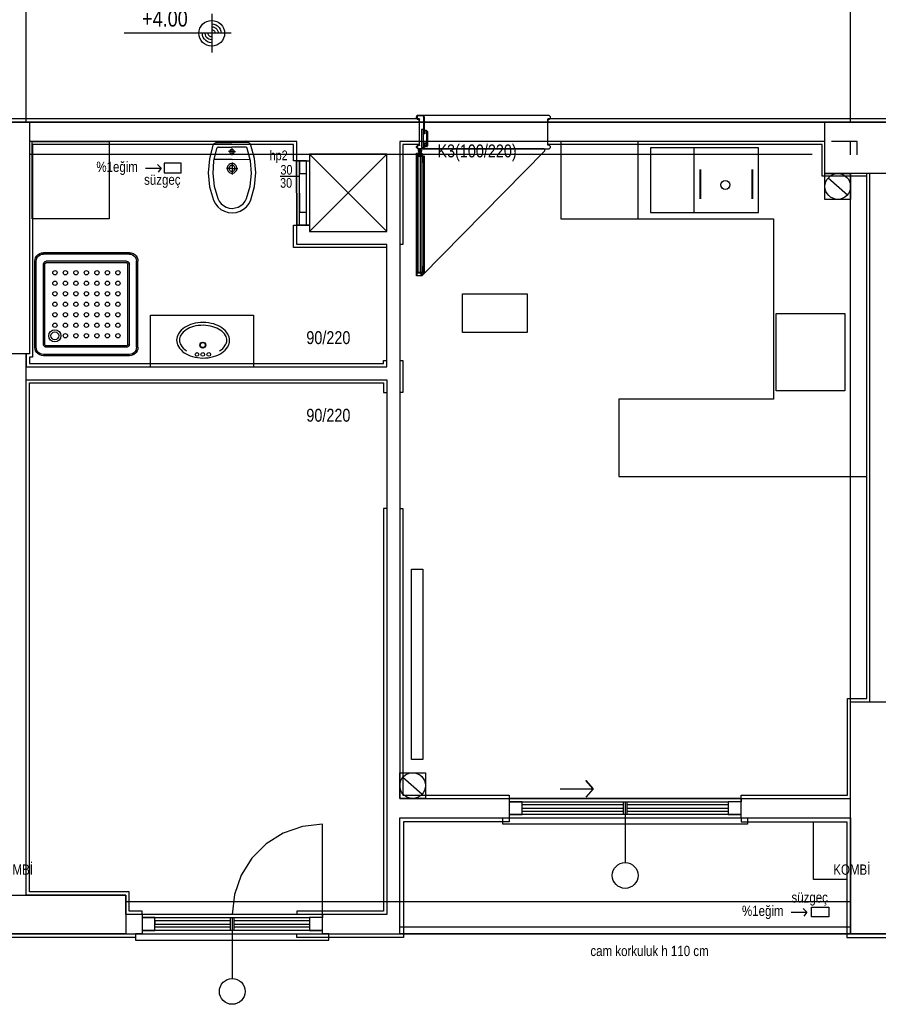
# Model space of a CAD drawing. Header units: centimetres. Extents: x 0 to 15445, y -30 to 2970.
# Tile 4 of 34: x 1655 to 1988, y 1161 to 1543. Entities that reach past the tile are written whole.
import ezdxf

# ---------------------------------------------------------------- set-up
doc = ezdxf.new("R2010")
doc.units = ezdxf.units.CM
doc.layers.add('ASN-MIMARI', color=8, linetype='CONTINUOUS')
doc.styles.get("Standard").update_dxf_attribs({"font": 'arial.ttf', "width": 0.8})

msp = doc.modelspace()

# ---------------------------------------------------------------- linework, layer by layer
at = {"layer": 'ASN-MIMARI'}
for p, q in [((1729.63, 1545.46), (1729.63, 1530.46)), ((1737.13, 1537.96), (1695.71, 1537.96)), ((1809.61, 1506.09), (1809.11, 1505.59)), ((1809.11, 1505.09), (1809.11, 1505.59)), ((1809.11, 1505.59), (1809.11, 1505.09)), ((1809.31, 1505.09), (1809.31, 1505.59)), ((1809.31, 1505.59), (1809.31, 1505.09)), ((1809.61, 1506.09), (1811.61, 1506.09)), ((1860.59, 1506.09), (1809.61, 1506.09)), ((1811.61, 1505.89), (1809.61, 1505.89)), ((1811.91, 1500.06), (1811.91, 1505.59)), ((1812.11, 1505.59), (1812.11, 1500.06)), ((1861.09, 1505.59), (1860.59, 1506.09)), ((1861.09, 1505.09), (1861.09, 1505.59)), ((1809.11, 1505.09), (1809.61, 1504.59)), ((1809.61, 1504.79), (1810.3, 1504.79)), ((1810.3, 1504.59), (1809.61, 1504.59)), ((1809.61, 1504.59), (1810.1, 1504.59)), ((1810.1, 1504.59), (1810.1, 1494.59)), ((1810.3, 1504.79), (1810.3, 1504.59)), ((1860.1, 1494.59), (1860.1, 1504.59)), ((1860.1, 1504.59), (1860.59, 1504.59)), ((1860.59, 1504.59), (1861.09, 1505.09)), ((1811.85, 1500.6), (1811.1, 1500.6)), ((1811.1, 1500.6), (1811.1, 1493.62)), ((1811.85, 1493.62), (1811.85, 1500.6)), ((1812.11, 1500.06), (1811.91, 1500.06)), ((1731.52, 1495.51), (1737.47, 1495.54)), ((1731.72, 1495.51), (1731.72, 1495.66)), ((1732.07, 1496.02), (1737.47, 1496.04)), ((1742.87, 1496.07), (1737.47, 1496.04)), ((1743.42, 1495.57), (1737.47, 1495.54)), ((1743.22, 1495.57), (1743.22, 1495.72)), ((1809.61, 1494.59), (1809.11, 1494.09)), ((1809.11, 1494.09), (1809.11, 1493.59)), ((1810.1, 1494.59), (1809.61, 1494.59)), ((1860.59, 1494.59), (1860.1, 1494.59)), ((1861.09, 1494.09), (1860.59, 1494.59)), ((1861.09, 1493.59), (1861.09, 1494.09)), ((1732.23, 1493.77), (1737.48, 1493.79)), ((1737.49, 1492.04), (1736.09, 1492.04)), ((1742.72, 1493.82), (1737.48, 1493.79)), ((1737.48, 1493.26), (1737.49, 1490.71)), ((1737.49, 1492.04), (1738.89, 1492.05)), ((1809.11, 1493.59), (1809.61, 1493.09)), ((1809.61, 1493.09), (1860.59, 1493.09)), ((1811.26, 1492.29), (1809.66, 1492.29)), ((1810.18, 1492.82), (1810.18, 1493.09)), ((1810.22, 1491.74), (1810.22, 1491.44)), ((1810.46, 1493.09), (1810.46, 1491.49)), ((1810.74, 1492.82), (1810.74, 1493.09)), ((1810.77, 1491.77), (1810.77, 1491.44)), ((1811.1, 1493.62), (1811.85, 1493.62)), ((1811.21, 1490.49), (1811.21, 1490.44)), ((1858.59, 1493.09), (1811.61, 1493.09)), ((1860.59, 1493.09), (1861.09, 1493.59)), ((1916.86, 1468.48), (1916.86, 1493.48)), ((1737.5, 1489.04), (1730.44, 1489.01)), ((1737.5, 1489.04), (1744.56, 1489.08)), ((1737.51, 1487.8), (1737.53, 1483.23)), ((1810.56, 1490.09), (1810.56, 1445.21)), ((1737.52, 1485.54), (1735.3, 1485.53)), ((1737.52, 1485.54), (1739.74, 1485.55)), ((1756.14, 1482.53), (1763.65, 1482.54)), ((1919.08, 1485.09), (1919.08, 1473.71)), ((1919.38, 1485.09), (1919.38, 1473.71)), ((1939.33, 1473.71), (1939.33, 1485.09)), ((1939.63, 1473.71), (1939.63, 1485.09)), ((1697.66, 1452.83), (1664.3, 1452.83)), ((1697.66, 1452.27), (1664.3, 1452.27)), ((1660.97, 1416.13), (1660.97, 1449.49)), ((1661.52, 1416.13), (1661.52, 1449.49)), ((1664.3, 1417.25), (1664.3, 1448.38)), ((1664.86, 1417.25), (1664.86, 1448.38)), ((1696.55, 1449.49), (1665.42, 1449.49)), ((1696.55, 1448.94), (1665.42, 1448.94)), ((1697.11, 1417.25), (1697.11, 1448.38)), ((1697.66, 1417.25), (1697.66, 1448.38)), ((1700.44, 1416.13), (1700.44, 1449.49)), ((1701, 1416.13), (1701, 1449.49)), ((1811.21, 1444.81), (1811.21, 1444.86)), ((1696.55, 1416.69), (1665.42, 1416.69)), ((1696.55, 1416.13), (1665.42, 1416.13)), ((1697.66, 1413.35), (1664.3, 1413.35)), ((1697.66, 1412.8), (1664.3, 1412.8))]:
    msp.add_line(p, q, dxfattribs=at)
for points in [[(1317.6, 1893.53), (1317.6, 1188.53), (1992.6, 1188.53), (1992.6, 1233.53), (2317.6, 1233.53), (2317.6, 1188.53), (2985.1, 1188.53), (2985.1, 1893.53), (1317.6, 1893.53)], [(2827.6, 1578.53), (2827.6, 1503.53), (2240.13, 1503.53), (2240.1, 1488.53), (2335.6, 1488.53), (2335.6, 1366.03), (2167.6, 1366.03), (2167.6, 1253.53), (2167.6, 1253.53), (2167.6, 1241.03), (2092.6, 1241.03), (2092.6, 1503.53), (1475.1, 1503.53), (1475.1, 1578.53), (2827.6, 1578.53)], [(1657.6, 1503.53), (1657.6, 1578.53)], [(1977.6, 1503.53), (1977.6, 1578.53)], [(1729.63, 1541.6), (1730.44, 1541.51), (1731.21, 1541.24), (1731.9, 1540.81), (1732.48, 1540.23), (1732.91, 1539.54), (1733.18, 1538.77), (1733.27, 1537.96)], [(1729.63, 1540.48), (1730.19, 1540.41), (1730.72, 1540.23), (1731.2, 1539.93), (1731.6, 1539.53), (1731.9, 1539.05), (1732.08, 1538.52), (1732.15, 1537.96)], [(1729.63, 1534.32), (1728.82, 1534.41), (1728.05, 1534.68), (1727.36, 1535.11), (1726.78, 1535.69), (1726.35, 1536.38), (1726.08, 1537.15), (1725.99, 1537.96)], [(1729.63, 1535.44), (1729.07, 1535.5), (1728.54, 1535.69), (1728.06, 1535.99), (1727.66, 1536.39), (1727.36, 1536.87), (1727.17, 1537.4), (1727.11, 1537.96)], [(1729.63, 1536.57), (1729.32, 1536.6), (1729.02, 1536.7), (1728.76, 1536.87), (1728.54, 1537.09), (1728.37, 1537.35), (1728.27, 1537.65), (1728.24, 1537.96)], [(1729.63, 1539.35), (1729.94, 1539.32), (1730.23, 1539.21), (1730.5, 1539.05), (1730.72, 1538.83), (1730.88, 1538.56), (1730.99, 1538.27), (1731.02, 1537.96)], [(1809.61, 1506.09), (1809.5, 1506.08), (1809.39, 1506.04), (1809.3, 1505.98), (1809.22, 1505.9), (1809.16, 1505.81), (1809.12, 1505.7), (1809.11, 1505.59)], [(1809.61, 1505.89), (1809.54, 1505.88), (1809.48, 1505.86), (1809.42, 1505.82), (1809.38, 1505.78), (1809.34, 1505.72), (1809.32, 1505.66), (1809.31, 1505.59)], [(1812.11, 1505.59), (1812.1, 1505.7), (1812.06, 1505.81), (1812, 1505.9), (1811.92, 1505.98), (1811.83, 1506.04), (1811.72, 1506.08), (1811.61, 1506.09)], [(1811.91, 1505.59), (1811.9, 1505.66), (1811.88, 1505.72), (1811.85, 1505.78), (1811.8, 1505.82), (1811.74, 1505.86), (1811.68, 1505.88), (1811.61, 1505.89)], [(1810.1, 1503.53), (1810.1, 1504.78), (1528.29, 1504.78), (1528.29, 1503.53)], [(1643.85, 1413.53), (1643.85, 1503.53), (1658.85, 1503.53), (1658.85, 1413.53), (1643.85, 1413.53)], [(1658.85, 1503.53), (1980.1, 1503.53)], [(1809.11, 1505.09), (1809.12, 1504.98), (1809.16, 1504.87), (1809.22, 1504.78), (1809.3, 1504.7), (1809.39, 1504.64), (1809.5, 1504.6), (1809.61, 1504.59)], [(1809.31, 1505.09), (1809.32, 1505.02), (1809.34, 1504.96), (1809.38, 1504.9), (1809.42, 1504.85), (1809.48, 1504.82), (1809.54, 1504.8), (1809.61, 1504.79)], [(2092.6, 1458.53), (2093.85, 1458.53), (2093.85, 1504.78), (1860.1, 1504.78), (1860.1, 1503.53)], [(1967.6, 1503.53), (2007.6, 1503.53), (2007.6, 1483.53), (1967.6, 1483.53), (1967.6, 1503.53)], [(1812.11, 1495.25), (1812.11, 1493.59), (1811.61, 1493.09), (1809.61, 1493.09), (1809.11, 1493.59), (1809.11, 1494.09), (1809.61, 1494.59), (1810.3, 1494.59), (1810.3, 1494.39), (1809.61, 1494.39), (1809.31, 1494.09), (1809.31, 1493.59), (1809.61, 1493.29), (1811.61, 1493.29), (1811.91, 1493.59), (1811.91, 1495.45), (1813.11, 1495.45), (1813.11, 1494.3), (1813.16, 1494.3), (1813.16, 1499.83), (1812.86, 1500.13), (1812.61, 1500.13), (1812.31, 1499.83), (1812.31, 1499), (1812.11, 1499), (1812.11, 1499.83), (1812.61, 1500.33), (1812.86, 1500.33), (1813.36, 1499.83), (1813.36, 1494.3), (1812.91, 1494.3), (1812.91, 1495.25), (1812.11, 1495.25)], [(1658.85, 1496.03), (1658.85, 1413.53), (1657.6, 1413.53), (1657.6, 1408.53), (1797.6, 1408.53), (1797.6, 1456.03), (1797.6, 1456.03), (1797.6, 1456.03), (1762.6, 1456.03), (1762.6, 1496.03), (1658.85, 1496.03)], [(1762.6, 1488.52), (1761.35, 1488.52), (1761.35, 1494.78), (1660.1, 1494.78), (1660.1, 1412.28), (1658.85, 1412.28), (1658.85, 1409.78), (1796.35, 1409.78), (1796.35, 1411.03), (1797.6, 1411.03)], [(1689.88, 1496.03), (1689.88, 1466.03), (1659.88, 1466.03), (1659.88, 1496.03), (1689.88, 1496.03)], [(1730.12, 1494.53), (1728.71, 1489.27), (1728.28, 1483.85), (1728.83, 1478.43), (1730.35, 1473.21)], [(1731.52, 1495.51), (1731.22, 1495.48), (1730.93, 1495.39), (1730.67, 1495.24), (1730.44, 1495.04), (1730.25, 1494.8), (1730.12, 1494.53)], [(1732.07, 1496.02), (1731.99, 1496.01), (1731.91, 1495.98), (1731.85, 1495.94), (1731.79, 1495.88), (1731.75, 1495.82), (1731.73, 1495.74), (1731.72, 1495.66)], [(1743.22, 1495.72), (1743.21, 1495.8), (1743.18, 1495.87), (1743.14, 1495.94), (1743.09, 1495.99), (1743.02, 1496.04), (1742.94, 1496.06), (1742.87, 1496.07)], [(1744.83, 1494.6), (1744.69, 1494.88), (1744.51, 1495.11), (1744.28, 1495.31), (1744.01, 1495.45), (1743.72, 1495.54), (1743.42, 1495.57)], [(1744.81, 1473.28), (1746.28, 1478.52), (1746.78, 1483.94), (1746.29, 1489.36), (1744.83, 1494.6)], [(1967.6, 1496.03), (1802.6, 1496.03), (1802.6, 1241.03), (1977.6, 1241.03), (1977.6, 1278.53), (1985.1, 1278.53), (1985.1, 1483.53), (1985.1, 1483.53), (1967.6, 1483.53), (1967.6, 1496.03)], [(1810.1, 1496.03), (1810.1, 1494.78), (1803.85, 1494.78), (1803.85, 1456.02), (1802.6, 1456.02)], [(1812.86, 1494.25), (1813.13, 1494.03), (1813.33, 1493.99), (1812.86, 1493.99), (1812.16, 1493.99), (1812.16, 1495.18), (1812.86, 1495.18), (1812.86, 1494.25)], [(1812.76, 1494.29), (1812.26, 1494.35), (1812.26, 1494.09), (1812.82, 1494.09), (1812.76, 1494.22), (1812.76, 1494.25), (1812.76, 1494.29)], [(1935.1, 1241.03), (1935.1, 1242.28), (1976.35, 1242.28), (1976.35, 1279.78), (1983.85, 1279.78), (1983.85, 1412.28), (1983.85, 1412.28), (1983.85, 1482.53), (1966.6, 1482.53), (1966.6, 1494.78), (1860.1, 1494.78), (1860.1, 1496.03)], [(1865.1, 1496.03), (1865.1, 1466.03), (1895.1, 1466.03), (1895.1, 1496.03)], [(1865.1, 1496.03), (1865.1, 1466.03), (1947.6, 1466.03), (1947.6, 1396.03), (1887.6, 1396.03), (1887.6, 1366.03), (1983.85, 1366.03), (1983.85, 1483.53)], [(1962.6, 1496.03), (1890.1, 1496.03)], [(1980.1, 1490.77), (1980.1, 1496.03), (1970.19, 1496.03)], [(1977.6, 1490.77), (1977.6, 1496.03), (1970.19, 1496.03)], [(1658.85, 1491.03), (1962.6, 1491.03)], [(1731.53, 1493.26), (1730.35, 1488.45), (1730.03, 1483.51), (1730.58, 1478.6), (1731.98, 1473.85)], [(1732.23, 1493.77), (1732.08, 1493.75), (1731.93, 1493.7), (1731.8, 1493.62), (1731.68, 1493.52), (1731.59, 1493.4), (1731.53, 1493.26)], [(1737.48, 1492.92), (1737.3, 1492.9), (1737.13, 1492.84), (1736.97, 1492.75), (1736.83, 1492.63), (1736.73, 1492.48), (1736.65, 1492.31), (1736.62, 1492.13), (1736.62, 1491.95), (1736.66, 1491.77), (1736.73, 1491.6), (1736.84, 1491.45), (1736.98, 1491.33), (1737.14, 1491.24), (1737.31, 1491.19), (1737.49, 1491.17)], [(1737.49, 1491.17), (1737.67, 1491.19), (1737.85, 1491.25), (1738, 1491.34), (1738.14, 1491.46), (1738.25, 1491.61), (1738.32, 1491.78), (1738.36, 1491.96), (1738.36, 1492.14), (1738.32, 1492.32), (1738.24, 1492.48), (1738.13, 1492.63), (1738, 1492.75), (1737.84, 1492.84), (1737.66, 1492.9), (1737.48, 1492.92)], [(1743.44, 1493.32), (1743.37, 1493.46), (1743.28, 1493.58), (1743.16, 1493.68), (1743.03, 1493.76), (1742.88, 1493.8), (1742.72, 1493.82)], [(1743.17, 1473.91), (1744.53, 1478.67), (1745.03, 1483.59), (1744.66, 1488.52), (1743.44, 1493.32)], [(1797.6, 1461.03), (1797.6, 1491.03), (1767.6, 1491.03), (1767.6, 1461.03), (1797.6, 1461.03), (1767.6, 1491.03), (1767.6, 1461.03), (1797.6, 1491.03)], [(1809.16, 1443.96), (1811.11, 1443.96), (1811.11, 1444.81), (1811.21, 1444.81), (1811.21, 1443.86), (1809.06, 1443.86), (1809.06, 1491.44), (1811.21, 1491.44), (1811.21, 1490.49), (1811.11, 1490.49), (1811.11, 1491.34), (1809.16, 1491.34), (1809.16, 1443.96)], [(1809.41, 1490.09), (1809.41, 1487.79), (1809.21, 1487.79), (1809.21, 1490.29), (1811.91, 1490.29), (1811.91, 1487.79), (1811.71, 1487.79), (1811.71, 1490.09), (1809.41, 1490.09)], [(1810.86, 1491.34), (1810.86, 1490.39), (1809.26, 1490.39), (1809.26, 1491.34)], [(1810.96, 1444.11), (1810.96, 1444.96), (1811.96, 1444.96), (1811.96, 1490.34), (1810.96, 1490.34), (1810.96, 1491.19), (1811.06, 1491.19), (1811.06, 1490.44), (1812.06, 1490.44), (1812.06, 1444.86), (1811.06, 1444.86), (1811.06, 1444.11), (1810.96, 1444.11)], [(1811.21, 1443.86), (1858.9, 1492.29), (1858.9, 1493.09)], [(1941.86, 1493.48), (1899.86, 1493.48), (1899.86, 1468.48), (1941.86, 1468.48), (1941.86, 1493.48)], [(1967.54, 1491.03), (1967.6, 1491.03)], [(1703.96, 1485.6), (1710.04, 1485.6), (1708.63, 1487.09), (1710.04, 1485.6), (1708.83, 1484.13)], [(1711.13, 1483.87), (1717.83, 1483.87), (1717.83, 1487.56), (1711.13, 1487.56), (1711.13, 1483.87)], [(1737.51, 1487.42), (1737.12, 1487.37), (1736.75, 1487.25), (1736.41, 1487.05), (1736.12, 1486.79), (1735.89, 1486.47), (1735.73, 1486.11), (1735.65, 1485.73), (1735.66, 1485.34), (1735.74, 1484.95), (1735.9, 1484.6), (1736.13, 1484.28), (1736.43, 1484.02), (1736.77, 1483.83), (1737.14, 1483.71), (1737.53, 1483.67)], [(1737.51, 1486.69), (1737.28, 1486.67), (1737.05, 1486.59), (1736.84, 1486.47), (1736.66, 1486.31), (1736.52, 1486.11), (1736.42, 1485.89), (1736.38, 1485.66), (1736.38, 1485.42), (1736.43, 1485.18), (1736.53, 1484.96), (1736.67, 1484.77), (1736.85, 1484.61), (1737.06, 1484.49), (1737.29, 1484.42), (1737.53, 1484.39)], [(1737.53, 1483.67), (1737.92, 1483.71), (1738.29, 1483.83), (1738.63, 1484.03), (1738.92, 1484.3), (1739.15, 1484.61), (1739.31, 1484.97), (1739.39, 1485.36), (1739.38, 1485.75), (1739.3, 1486.13), (1739.14, 1486.49), (1738.91, 1486.8), (1738.61, 1487.07), (1738.27, 1487.26), (1737.9, 1487.38), (1737.51, 1487.42)], [(1737.53, 1484.39), (1737.76, 1484.42), (1737.99, 1484.49), (1738.2, 1484.62), (1738.38, 1484.78), (1738.52, 1484.97), (1738.62, 1485.19), (1738.66, 1485.43), (1738.66, 1485.67), (1738.61, 1485.9), (1738.51, 1486.12), (1738.37, 1486.32), (1738.19, 1486.48), (1737.98, 1486.6), (1737.75, 1486.67), (1737.51, 1486.69)], [(1762.61, 1463.52), (1762.61, 1463.52), (1767.61, 1463.53), (1766.42, 1463.53), (1766.4, 1488.53), (1762.59, 1488.52), (1762.61, 1463.52)], [(1767.59, 1488.53), (1767.61, 1463.53), (1762.64, 1463.52), (1762.59, 1488.52), (1767.59, 1488.53)], [(1763.61, 1488.52), (1763.61, 1488.52)], [(1763.64, 1468.52), (1763.67, 1488.52)], [(1763.67, 1488.52), (1763.67, 1483.52), (1766.4, 1483.53)], [(1809.21, 1447.56), (1809.46, 1447.56), (1809.46, 1445.26), (1809.81, 1445.26), (1809.81, 1490.04), (1809.46, 1490.04), (1809.46, 1487.74), (1809.21, 1487.74), (1809.21, 1447.56)], [(1811.66, 1447.56), (1811.66, 1445.26), (1811.31, 1445.26), (1811.31, 1490.04), (1811.66, 1490.04), (1811.66, 1487.74), (1811.91, 1487.74), (1811.91, 1447.56), (1811.66, 1447.56)], [(1763.62, 1483.52), (1763.64, 1468.52)], [(1977.6, 1483.53), (1977.6, 1473.53), (1967.6, 1473.53), (1967.6, 1483.53), (1977.6, 1483.53)], [(1977.6, 1278.53), (1977.6, 1483.53)], [(1968.85, 1481.83), (1976.36, 1475.23)], [(1730.35, 1473.21), (1731.06, 1471.83), (1732.03, 1470.62), (1733.22, 1469.63), (1734.58, 1468.89), (1736.07, 1468.44), (1737.61, 1468.29)], [(1731.98, 1473.85), (1732.53, 1472.78), (1733.28, 1471.85), (1734.2, 1471.08), (1735.26, 1470.51), (1736.4, 1470.16), (1737.6, 1470.04)], [(1737.6, 1470.04), (1738.79, 1470.17), (1739.94, 1470.53), (1740.98, 1471.11), (1741.9, 1471.89), (1742.64, 1472.83), (1743.17, 1473.91)], [(1737.61, 1468.29), (1739.15, 1468.46), (1740.63, 1468.92), (1741.98, 1469.67), (1743.16, 1470.68), (1744.12, 1471.9), (1744.81, 1473.28)], [(1763.64, 1463.52), (1763.64, 1468.52), (1766.42, 1468.53)], [(1797.27, 1454.78), (1761.35, 1454.78), (1761.35, 1463.52), (1762.64, 1463.52)], [(1660.97, 1449.49), (1661.05, 1450.24), (1661.3, 1450.94), (1661.7, 1451.57), (1662.22, 1452.1), (1662.86, 1452.5), (1663.56, 1452.75), (1664.3, 1452.83)], [(1661.52, 1449.49), (1661.59, 1450.11), (1661.8, 1450.7), (1662.13, 1451.23), (1662.57, 1451.67), (1663.1, 1452), (1663.69, 1452.2), (1664.3, 1452.27)], [(1697.66, 1452.83), (1698.41, 1452.75), (1699.11, 1452.5), (1699.74, 1452.1), (1700.27, 1451.57), (1700.67, 1450.94), (1700.92, 1450.24), (1701, 1449.49)], [(1697.66, 1452.27), (1698.28, 1452.2), (1698.87, 1452), (1699.4, 1451.67), (1699.84, 1451.23), (1700.17, 1450.7), (1700.37, 1450.11), (1700.44, 1449.49)], [(1664.3, 1448.38), (1664.33, 1448.63), (1664.41, 1448.86), (1664.55, 1449.08), (1664.72, 1449.25), (1664.93, 1449.38), (1665.17, 1449.47), (1665.42, 1449.49)], [(1664.86, 1448.38), (1664.87, 1448.51), (1664.91, 1448.62), (1664.98, 1448.73), (1665.07, 1448.82), (1665.17, 1448.88), (1665.29, 1448.92), (1665.42, 1448.94)], [(1696.55, 1449.49), (1696.8, 1449.47), (1697.03, 1449.38), (1697.24, 1449.25), (1697.42, 1449.08), (1697.55, 1448.86), (1697.64, 1448.63), (1697.66, 1448.38)], [(1696.55, 1448.94), (1696.68, 1448.92), (1696.79, 1448.88), (1696.9, 1448.82), (1696.99, 1448.73), (1697.05, 1448.62), (1697.09, 1448.51), (1697.11, 1448.38)], [(1809.21, 1445.01), (1809.21, 1447.51), (1809.41, 1447.51), (1809.41, 1445.21), (1811.71, 1445.21), (1811.71, 1447.51), (1811.91, 1447.51), (1811.91, 1445.01), (1809.21, 1445.01)], [(1810.86, 1443.96), (1810.86, 1444.91), (1809.26, 1444.91), (1809.26, 1443.96)], [(1827, 1421.86), (1827, 1436.86), (1852, 1436.86), (1852, 1421.86), (1827, 1421.86)], [(1975.28, 1429.21), (1975.28, 1399.21), (1948.64, 1399.21), (1948.64, 1429.21), (1975.28, 1429.21)], [(1705.87, 1408.53), (1705.87, 1428.53), (1745.87, 1428.53), (1745.87, 1408.53)], [(1722.24, 1425.21), (1721.4, 1424.95), (1720.58, 1424.62), (1719.8, 1424.23), (1719.05, 1423.77)], [(1726.33, 1425.74), (1725.3, 1425.71), (1724.27, 1425.62), (1723.24, 1425.45), (1722.24, 1425.21)], [(1730.41, 1425.16), (1729.41, 1425.41), (1728.39, 1425.59), (1727.36, 1425.7), (1726.33, 1425.74)], [(1716.72, 1421.4), (1716.42, 1420.82), (1716.19, 1420.21), (1716.05, 1419.57), (1716, 1418.92)], [(1719.05, 1423.77), (1718.37, 1423.28), (1717.76, 1422.71), (1717.21, 1422.08), (1716.72, 1421.4)], [(1719.65, 1422.86), (1719.07, 1422.43), (1718.54, 1421.94), (1718.07, 1421.4), (1717.65, 1420.81)], [(1722.52, 1424.16), (1721.77, 1423.92), (1721.03, 1423.62), (1720.33, 1423.27), (1719.65, 1422.86)], [(1726.32, 1424.65), (1725.36, 1424.62), (1724.41, 1424.53), (1723.46, 1424.38), (1722.52, 1424.16)], [(1730.11, 1424.1), (1729.18, 1424.34), (1728.24, 1424.5), (1727.28, 1424.61), (1726.32, 1424.65)], [(1732.97, 1422.77), (1732.3, 1423.19), (1731.59, 1423.55), (1730.87, 1423.86), (1730.11, 1424.1)], [(1733.58, 1423.67), (1732.84, 1424.14), (1732.06, 1424.54), (1731.25, 1424.88), (1730.41, 1425.16)], [(1734.94, 1420.69), (1734.53, 1421.29), (1734.06, 1421.84), (1733.54, 1422.33), (1732.97, 1422.77)], [(1735.87, 1421.26), (1735.4, 1421.95), (1734.86, 1422.59), (1734.25, 1423.17), (1733.58, 1423.67)], [(1716, 1418.92), (1716.04, 1418.27), (1716.17, 1417.63), (1716.39, 1417.02), (1716.69, 1416.44)], [(1717.65, 1420.81), (1717.41, 1420.37), (1717.24, 1419.9), (1717.13, 1419.41), (1717.1, 1418.91)], [(1717.1, 1418.91), (1717.13, 1418.41), (1717.23, 1417.92), (1717.39, 1417.45), (1717.62, 1417.01)], [(1734.91, 1416.89), (1735.15, 1417.33), (1735.32, 1417.8), (1735.43, 1418.29), (1735.47, 1418.79)], [(1735.47, 1418.79), (1735.44, 1419.29), (1735.34, 1419.78), (1735.17, 1420.25), (1734.94, 1420.69)], [(1735.84, 1416.31), (1736.15, 1416.88), (1736.37, 1417.49), (1736.51, 1418.13), (1736.56, 1418.78)], [(1736.56, 1418.78), (1736.52, 1419.43), (1736.39, 1420.07), (1736.17, 1420.68), (1735.87, 1421.26)], [(1664.3, 1412.8), (1663.56, 1412.88), (1662.86, 1413.13), (1662.22, 1413.53), (1661.7, 1414.05), (1661.3, 1414.69), (1661.05, 1415.39), (1660.97, 1416.13)], [(1664.3, 1413.35), (1663.69, 1413.42), (1663.1, 1413.63), (1662.57, 1413.96), (1662.13, 1414.4), (1661.8, 1414.93), (1661.59, 1415.52), (1661.52, 1416.13)], [(1665.42, 1416.13), (1665.17, 1416.16), (1664.93, 1416.24), (1664.72, 1416.38), (1664.55, 1416.55), (1664.41, 1416.76), (1664.33, 1417), (1664.3, 1417.25)], [(1665.42, 1416.69), (1665.29, 1416.7), (1665.17, 1416.75), (1665.07, 1416.81), (1664.98, 1416.9), (1664.91, 1417), (1664.87, 1417.12), (1664.86, 1417.25)], [(1697.11, 1417.25), (1697.09, 1417.12), (1697.05, 1417), (1696.99, 1416.9), (1696.9, 1416.81), (1696.79, 1416.75), (1696.68, 1416.7), (1696.55, 1416.69)], [(1697.66, 1417.25), (1697.64, 1417), (1697.55, 1416.76), (1697.42, 1416.55), (1697.24, 1416.38), (1697.03, 1416.24), (1696.8, 1416.16), (1696.55, 1416.13)], [(1701, 1416.13), (1700.92, 1415.39), (1700.67, 1414.69), (1700.27, 1414.05), (1699.74, 1413.53), (1699.11, 1413.13), (1698.41, 1412.88), (1697.66, 1412.8)], [(1700.44, 1416.13), (1700.37, 1415.52), (1700.17, 1414.93), (1699.84, 1414.4), (1699.4, 1413.96), (1698.87, 1413.63), (1698.28, 1413.42), (1697.66, 1413.35)], [(1716.69, 1416.44), (1717.16, 1415.75), (1717.71, 1415.11), (1718.31, 1414.54), (1718.98, 1414.03)], [(1717.62, 1417.01), (1718.07, 1416.36), (1718.6, 1415.76), (1719.19, 1415.23), (1719.84, 1414.78)], [(1718.98, 1414.03), (1719.73, 1413.56), (1720.51, 1413.16), (1721.32, 1412.82), (1722.15, 1412.55)], [(1730.33, 1412.49), (1731.16, 1412.75), (1731.98, 1413.08), (1732.76, 1413.47), (1733.52, 1413.93)], [(1732.67, 1414.69), (1733.32, 1415.13), (1733.92, 1415.65), (1734.45, 1416.24), (1734.91, 1416.89)], [(1733.52, 1413.93), (1734.19, 1414.43), (1734.8, 1414.99), (1735.36, 1415.62), (1735.84, 1416.31)], [(1657.6, 1203.59), (1657.6, 1413.53)], [(1722.15, 1412.55), (1723.15, 1412.3), (1724.17, 1412.11), (1725.2, 1412), (1726.23, 1411.96)], [(1726.23, 1411.96), (1727.27, 1411.99), (1728.3, 1412.09), (1729.32, 1412.25), (1730.33, 1412.49)], [(1802.6, 1411.02), (1803.85, 1411.02), (1803.85, 1398.6), (1802.6, 1398.6)], [(1797.6, 1403.53), (1797.6, 1196.03), (1696.35, 1196.03), (1696.35, 1203.53), (1657.6, 1203.53), (1657.6, 1403.53), (1797.6, 1403.53)], [(1702.6, 1196.03), (1702.6, 1197.28), (1697.6, 1197.28), (1697.6, 1204.78), (1658.85, 1204.78), (1658.85, 1402.28), (1796.35, 1402.28), (1796.35, 1398.58), (1797.6, 1398.58)], [(1797.6, 1353.59), (1796.35, 1353.59), (1796.35, 1197.28), (1762.6, 1197.28), (1762.6, 1196.03)], [(1802.6, 1353.59), (1803.85, 1353.59), (1803.85, 1242.28), (1845.1, 1242.28), (1845.1, 1241.03)], [(1807.14, 1330.07), (1811.52, 1330.07), (1811.52, 1256.17), (1807.14, 1256.17), (1807.14, 1330.07)], [(1977.6, 1188.53), (1977.6, 1278.53), (1992.6, 1278.53), (1992.6, 1188.53), (1977.6, 1188.53)], [(1812.6, 1251.03), (1812.6, 1241.03), (1802.6, 1241.03), (1802.6, 1251.03), (1812.6, 1251.03)], [(1803.85, 1249.33), (1811.36, 1242.73)], [(1864.89, 1244.73), (1877.61, 1244.73), (1874.86, 1247.95), (1877.61, 1244.73), (1874.79, 1241.57)], [(1935.1, 1241.03), (1845.1, 1241.03), (1845.1, 1233.53), (1935.1, 1233.53), (1935.1, 1241.03), (1935.1, 1239.78), (1930.1, 1239.78), (1930.1, 1234.78), (1935.1, 1234.78), (1845.1, 1234.78), (1850.1, 1234.78), (1850.1, 1239.78), (1845.1, 1239.78), (1930.1, 1239.78), (1930.1, 1238.53), (1890.73, 1238.53)], [(1889.48, 1238.53), (1850.1, 1238.53)], [(1890.73, 1239.78), (1890.73, 1234.78), (1889.48, 1234.78), (1889.48, 1239.78), (1890.73, 1239.78)], [(1890.1, 1239.78), (1890.1, 1216.16)], [(1850.1, 1237.28), (1889.48, 1237.28)], [(1889.48, 1236.03), (1850.1, 1236.03)], [(1890.73, 1237.28), (1930.1, 1237.28), (1930.1, 1236.03), (1890.73, 1236.03)], [(1700.1, 1188.53), (1700.1, 1187.03), (1604.85, 1187.03), (1604.85, 1205.03), (1651.1, 1205.03), (1651.1, 1232.03), (1602.6, 1232.03), (1602.6, 1233.53)], [(1772.6, 1231.03), (1764.81, 1230.15), (1757.42, 1227.56), (1750.78, 1223.39), (1745.24, 1217.85), (1741.07, 1211.22), (1738.48, 1203.82), (1737.6, 1196.03)], [(1845.1, 1233.53), (1845.1, 1232.03), (1804.1, 1232.03), (1804.1, 1187.03), (1762.6, 1187.03), (1762.6, 1188.53)], [(1772.6, 1196.03), (1772.6, 1231.03)], [(1980.1, 1188.53), (1802.6, 1188.53), (1802.6, 1233.53), (1960.1, 1233.53), (1977.6, 1233.53), (1977.6, 1188.53)], [(1935.1, 1233.53), (1937.6, 1233.53), (1937.6, 1231.03), (1842.6, 1231.03), (1842.6, 1233.53), (1845.1, 1233.53)], [(1935.1, 1233.53), (1935.1, 1232.03), (1960.1, 1232.03), (1976.1, 1232.03), (1976.1, 1187.03), (1994.1, 1187.03), (1994.1, 1232.03), (2097.6, 1232.03), (2097.6, 1233.53)], [(1963.21, 1209.56), (1963.21, 1232.03), (1976.1, 1232.03), (1976.1, 1209.56), (1963.21, 1209.56)], [(1696.35, 1188.53), (1606.35, 1188.53), (1606.35, 1203.53), (1696.35, 1203.53), (1696.35, 1188.53)], [(1696.35, 1201.03), (1977.6, 1201.03)], [(1772.6, 1196.03), (1702.6, 1196.03), (1702.6, 1188.53), (1772.6, 1188.53), (1772.6, 1196.03), (1772.6, 1194.78), (1767.6, 1194.78), (1767.6, 1189.78), (1772.6, 1189.78), (1702.6, 1189.78), (1707.6, 1189.78), (1707.6, 1194.78), (1702.6, 1194.78), (1767.6, 1194.78), (1767.6, 1193.53), (1738.23, 1193.53)], [(1954.53, 1196.85), (1960.61, 1196.85), (1959.2, 1198.34), (1960.61, 1196.85), (1959.4, 1195.39)], [(1962.36, 1198.82), (1969.07, 1198.82), (1969.07, 1195.12), (1962.36, 1195.12), (1962.36, 1198.82)], [(1736.98, 1193.53), (1707.6, 1193.53), (1707.6, 1192.28), (1736.98, 1192.28)], [(1738.23, 1194.78), (1738.23, 1189.78), (1736.98, 1189.78), (1736.98, 1194.78), (1738.23, 1194.78)], [(1737.6, 1194.78), (1737.6, 1171.16)], [(1738.23, 1192.28), (1767.6, 1192.28), (1767.6, 1191.03), (1738.23, 1191.03)], [(1676.35, 1188.53), (1977.6, 1188.53)], [(1702.6, 1188.53), (1700.1, 1188.53), (1700.1, 1186.03), (1775.1, 1186.03), (1775.1, 1188.53), (1772.6, 1188.53)], [(1736.98, 1191.03), (1707.6, 1191.03)], [(1977.6, 1188.53), (1977.6, 1191.03), (1802.6, 1191.03)]]:
    msp.add_lwpolyline(points, dxfattribs=at)
for centre, radius in [((1729.63, 1537.96), 5), ((1810.46, 1492.29), 0.6), ((1810.46, 1492.29), 0.4), ((1972.6, 1478.53), 5), ((1928.94, 1479.13), 1.73), ((1668.75, 1445.05), 0.834), ((1672.83, 1445.05), 0.834), ((1676.9, 1445.05), 0.834), ((1680.98, 1445.05), 0.834), ((1685.05, 1445.05), 0.834), ((1689.13, 1445.05), 0.834), ((1693.2, 1445.05), 0.834), ((1668.75, 1440.97), 0.834), ((1672.83, 1440.97), 0.834), ((1676.9, 1440.97), 0.834), ((1680.98, 1440.97), 0.834), ((1685.05, 1440.97), 0.834), ((1689.13, 1440.97), 0.834), ((1693.2, 1440.97), 0.834), ((1668.75, 1436.89), 0.834), ((1672.83, 1436.89), 0.834), ((1676.9, 1436.89), 0.834), ((1680.98, 1436.89), 0.834), ((1685.05, 1436.89), 0.834), ((1689.13, 1436.89), 0.834), ((1693.2, 1436.89), 0.834), ((1668.75, 1432.81), 0.834), ((1672.83, 1432.81), 0.834), ((1676.9, 1432.81), 0.834), ((1680.98, 1432.81), 0.834), ((1685.05, 1432.81), 0.834), ((1689.13, 1432.81), 0.834), ((1693.2, 1432.81), 0.834), ((1668.75, 1428.74), 0.834), ((1672.83, 1428.74), 0.834), ((1676.9, 1428.74), 0.834), ((1680.98, 1428.74), 0.834), ((1685.05, 1428.74), 0.834), ((1689.13, 1428.74), 0.834), ((1693.2, 1428.74), 0.834), ((1668.75, 1424.66), 0.834), ((1672.83, 1424.66), 0.834), ((1676.9, 1424.66), 0.834), ((1680.98, 1424.66), 0.834), ((1685.05, 1424.66), 0.834), ((1689.13, 1424.66), 0.834), ((1693.2, 1424.66), 0.834), ((1668.75, 1420.58), 2.36), ((1668.75, 1420.58), 1.53), ((1672.83, 1420.58), 0.834), ((1676.9, 1420.58), 0.834), ((1680.98, 1420.58), 0.834), ((1685.06, 1420.58), 0.834), ((1689.13, 1420.58), 0.834), ((1693.22, 1420.58), 0.834), ((1726.16, 1416.97), 1.15), ((1726.16, 1416.97), 0.969), ((1723.91, 1413.36), 0.713), ((1726.15, 1413.35), 0.713), ((1728.46, 1413.33), 0.713), ((1807.6, 1246.03), 5), ((1890.1, 1211.16), 5), ((1737.6, 1166.16), 5)]:
    msp.add_circle(centre, radius, dxfattribs=at)

# ---------------------------------------------------------------- texts
at = {"layer": 'ASN-MIMARI', "width": 0.8}
for s, height, p in [('+4.00', 6.25, (1702.64, 1540.57)), ('K3(100/220)', 5, (1817.23, 1489.82)), ('hp2', 3.75, (1752.11, 1488.73)), ('%%%1eğim', 3.994, (1684.86, 1484.19)), ('30', 3.75, (1756.3, 1483.11)), ('süzgeç', 3.994, (1703.39, 1479.18)), ('30', 3.75, (1756.17, 1478.03)), ('90/220', 5, (1766.35, 1417.37)), ('90/220', 5, (1766.36, 1387.25)), ('KOMBİ', 3.994, (1645.86, 1211.44)), ('KOMBİ', 3.994, (1970.86, 1211.44)), ('süzgeç', 3.994, (1954.63, 1200.66)), ('%%%1eğim', 3.994, (1935.43, 1195.45)), ('cam korkuluk h 110 cm', 3.9936, (1876.6, 1179.88))]:
    msp.add_text(s, height=height, dxfattribs=at).set_placement(p)

doc.saveas('drawing.dxf')
